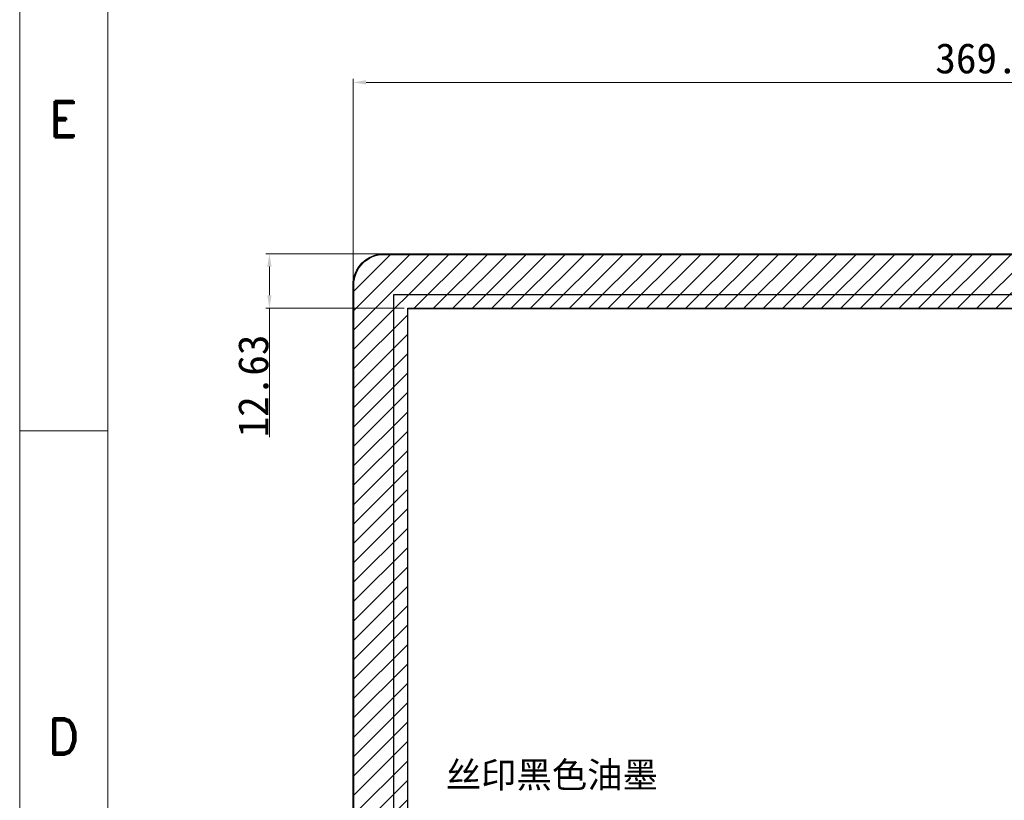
# Model space of a CAD drawing. Header units: millimetres. Extents: x 1213 to 2428, y 1034 to 1891.
# Tile 8 of 14: x 1213 to 1441, y 1520 to 1700. Entities that reach past the tile are written whole.
import ezdxf
from ezdxf.enums import TextEntityAlignment as Align

# ---------------------------------------------------------------- set-up
doc = ezdxf.new("R2010")
doc.units = ezdxf.units.MM
doc.styles.get("Standard").update_dxf_attribs({"font": 'txt', "bigfont": 'gbcbig.shx'})
doc.styles.add('TXT', font='romand.shx', dxfattribs={"width": 0.8, "height": 1.2})
doc.styles.add('宋体', font='txt')
doc.dimstyles.new('ISO-25$0', dxfattribs={"dimtxt": 7, "dimasz": 3, "dimexe": 0.8, "dimexo": 0.8, "dimgap": 0.2, "dimtad": 1, "dimzin": 1, "dimdsep": 46, "dimtxsty": '宋体', "dimcen": 3, "dimclrd": 256, "dimclre": 256, "dimadec": 0, "dimazin": 0, "dimtfac": 1, "dimtofl": 0, "dimtmove": 0, "dimatfit": 3, "dimfxl": 0.8, "dimtolj": 1, "dimlwd": 0, "dimlwe": 0, "dimarcsym": 0})

# ---------------------------------------------------------------- blocks, each defined once
blk = doc.blocks.new('*D15')
at = {"lineweight": 0, "transparency": 16777216}
for p, q in [((895.18, 1047.03), (895.18, 1093.94)), ((1264.68, 1047.03), (1264.68, 1093.94)), ((898.18, 1093.14), (1261.68, 1093.14))]:
    blk.add_line(p, q, dxfattribs=at)
at = {"transparency": 16777216}
for points in [[(898.18, 1093.64), (898.18, 1092.64), (895.18, 1093.14)], [(1261.68, 1093.64), (1261.68, 1092.64), (1264.68, 1093.14)]]:
    blk.add_solid(points, dxfattribs=at)
at = {"layer": 'Defpoints', "color": 0, "transparency": 16777216}
for p in [(1264.68, 1093.14), (895.18, 1046.23), (1264.68, 1046.23)]:
    blk.add_point(p, dxfattribs=at)
at = {"transparency": 16777216, "insert": (1079.93, 1097.79), "char_height": 7, "attachment_point": 5, "style": '宋体'}
blk.add_mtext('\\A1;369.50±0.2 (Lens OD)', dxfattribs=at)
blk = doc.blocks.new('1')
for points in [[(1781.17, 1522.31), (1781.17, 1532.68), (1745.4, 1532.68), (1745.4, 1738.46), (2096.06, 1738.46), (2096.06, 1532.68), (2061.48, 1532.68), (2061.48, 1522.31)], [(1748.65, 1735.21), (2092.77, 1735.21), (2092.77, 1541.74), (1748.65, 1541.74)]]:
    blk.add_lwpolyline(points, close=True)
blk = doc.blocks.new('*D33')
at = {"lineweight": 0, "transparency": 16777216}
for p, q in [((901.62, 1053.47), (875.01, 1053.47)), ((875.81, 1050.47), (875.81, 1043.84)), ((907.02, 1040.84), (875.01, 1040.84)), ((875.81, 1040.84), (875.81, 1011.01))]:
    blk.add_line(p, q, dxfattribs=at)
at = {"transparency": 16777216}
for points in [[(875.31, 1050.47), (876.31, 1050.47), (875.81, 1053.47)], [(875.31, 1043.84), (876.31, 1043.84), (875.81, 1040.84)]]:
    blk.add_solid(points, dxfattribs=at)
at = {"layer": 'Defpoints', "color": 0, "transparency": 16777216}
for p in [(875.81, 1053.47), (902.42, 1053.47), (907.82, 1040.84)]:
    blk.add_point(p, dxfattribs=at)
at = {"transparency": 16777216, "insert": (872.11, 1022.84), "char_height": 7, "attachment_point": 5, "rotation": 90, "style": '宋体'}
blk.add_mtext('\\A1;12.63', dxfattribs=at)
blk = doc.blocks.new('2')
h = blk.add_hatch()
h.set_pattern_fill('ANSI31', color=0)
h.set_pattern_definition([(45, (-340.7798, -694.407), (-2.245064, 2.245064), [])])
h.paths.add_polyline_path([(1264.681, 1046.229, 0.4142136), (1257.441, 1053.469), (902.421, 1053.469, 0.4142136), (895.181, 1046.229), (895.181, 832.109, 0.4142136), (902.421, 824.869), (1257.441, 824.869, 0.4142136), (1264.681, 832.109)])
h.paths.add_polyline_path([(1252.046, 847.299), (907.816, 847.299), (907.816, 1040.839), (1252.046, 1040.839)], flags=16)
at = {"color": 0, "lineweight": 0}
for points in [[(818.015, 440.762), (2032.964, 440.762), (2032.964, 1298.343), (818.015, 1298.343)], [(838.434, 461.181), (838.434, 1277.925), (2012.545, 1277.925), (2012.545, 461.181)]]:
    blk.add_lwpolyline(points, close=True, dxfattribs=at)
at = {"color": 0, "linetype": 'Continuous'}
blk.add_lwpolyline([(902.421, 1053.469), (1257.441, 1053.469, -0.4142136), (1264.681, 1046.229), (1264.681, 832.109, -0.4142136), (1257.441, 824.869), (902.421, 824.869, -0.4142136), (895.181, 832.109), (895.181, 1046.229, -0.4142136)], format="xyb", close=True, dxfattribs=at)
blk.add_lwpolyline([(1252.441, 819.019, -0.4142136), (1251.441, 820.019), (1251.441, 824.019, 0.4142136), (1250.441, 825.019), (902.421, 825.019, -0.4142136), (895.331, 832.109), (895.331, 1046.229, -0.4142136), (902.421, 1053.319), (1257.441, 1053.319, -0.4142136), (1264.531, 1046.229), (1264.531, 832.109, -0.3783649), (1258.318, 825.073, 0.3783649), (1257.441, 824.081), (1257.441, 820.019, -0.4142136), (1256.441, 819.019), (1252.441, 819.019)], format="xyb", dxfattribs=at)
blk.add_lwpolyline([(907.816, 1040.839), (1252.046, 1040.839), (1252.046, 847.299), (907.816, 847.299)], close=True, dxfattribs=at)
at = {"color": 0, "lineweight": 0}
blk.add_lwpolyline([(818.015, 1012.483), (838.434, 1012.483)], dxfattribs=at)
at = {"color": 0}
blk.add_blockref('1', (-840.78, -694.407), dxfattribs=at)
at = {"color": 0, "lineweight": 0, "style": 'TXT'}
for s, p in [('E', (828.143, 1084.615)), ('D', (828.143, 941.685))]:
    blk.add_text(s, height=8.355, dxfattribs=at).set_placement(p, align=Align.MIDDLE_CENTER)
at = {"color": 0, "insert": (916.625, 935.806), "char_height": 6, "width": 143.78112, "attachment_point": 1}
blk.add_mtext('{\\fSimSun|b0|i0|c134|p54;丝印黑色油墨}', dxfattribs=at)
at = {"color": 0}
dim = blk.add_linear_dim(base=(1264.681, 1093.136), p1=(895.181, 1046.229), p2=(1264.681, 1046.229), text='<> (Lens OD)', dimstyle='ISO-25$0', override={"dimgap": 0.2, "dimclrd": 256, "dimclre": 256, "dimclrt": 256, "dimtol": 1, "dimlim": 0, "dimtp": 0.2, "dimtm": 0.2}, dxfattribs=at)
dim.commit()
dim.dimension.update_dxf_attribs({"geometry": '*D15', "text_midpoint": (1079.931, 1093.136), "dimtype": 128})
dim = blk.add_linear_dim(base=(875.806, 1053.469), p1=(907.816, 1040.839), p2=(902.421, 1053.469), angle=90, dimstyle='ISO-25$0', override={"dimclrd": 256, "dimclre": 256, "dimclrt": 256}, dxfattribs=at)
dim.commit()
dim.dimension.update_dxf_attribs({"geometry": '*D33', "text_midpoint": (875.806, 1022.843), "dimtype": 128})

msp = doc.modelspace()

# ---------------------------------------------------------------- block references
msp.add_blockref('2', (395.41, 592.76))

doc.saveas('drawing.dxf')
